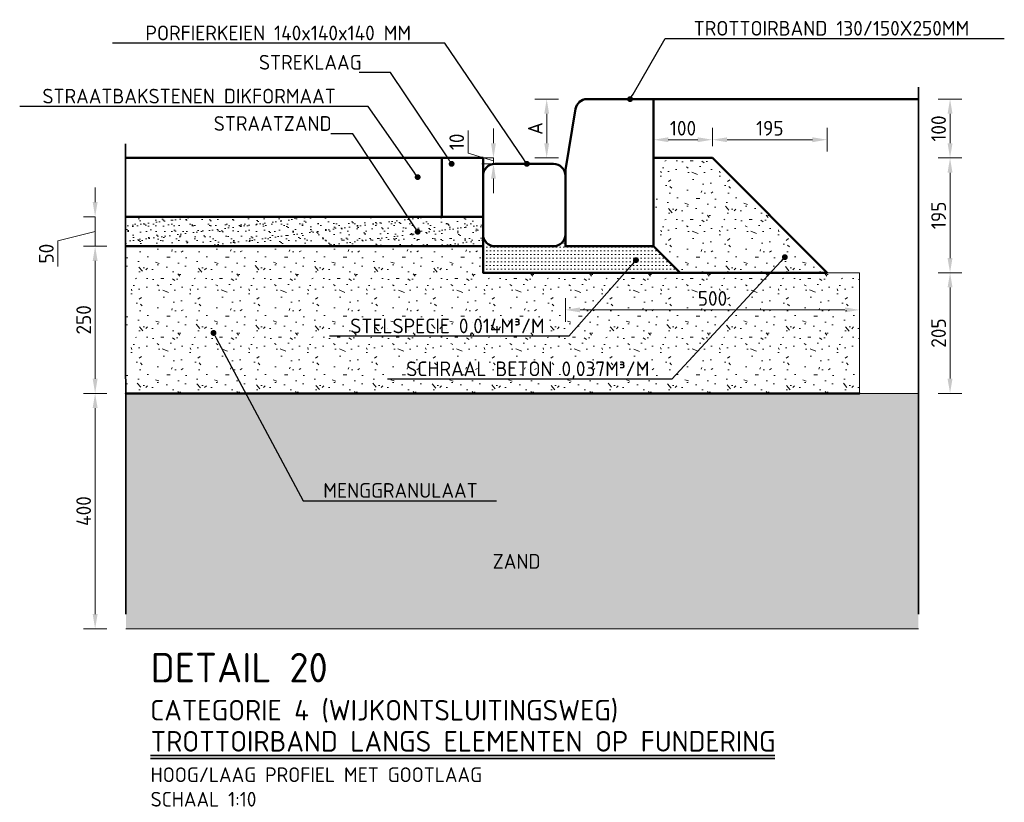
# Model space of a CAD drawing. Header units: metres. Extents: x 92403 to 95147, y 464428 to 465602.
# Tile 228 of 256: x 92594.41 to 92596.08, y 465103.98 to 465105.31. Entities that reach past the tile are written whole.
import ezdxf
from ezdxf import colors
from ezdxf.entities.mleader import LeaderData, LeaderLine
from ezdxf.math import Vec2, Vec3

# ---------------------------------------------------------------- set-up
doc = ezdxf.new("R2010")
doc.units = ezdxf.units.M
doc.linetypes.add('AL-PROJECT', pattern=[18, 12, -3, 0, -3])
doc.layers.get('0').update_dxf_attribs({"linetype": 'CONTINUOUS'})
doc.layers.get('Defpoints').update_dxf_attribs({"linetype": 'CONTINUOUS'})
for name, color, linetype, lineweight in [('N-WE-GW-GROND_ZAND-AD', 7, 'CONTINUOUS', 18), ('N-WE-GW-GROND_ZAND_CUNETZAND-AD-10', 7, 'CONTINUOUS', 18), ('N-WE-GW-GROND_ZAND_CUNETZAND-WERK-T25', 7, 'CONTINUOUS', 25), ('N-WE-VH-KANTOPSLUITING_TROTTOIRBAND_130 150-GD', 210, 'CONTINUOUS', 50), ('N-WE-VH-VERHARDING_ASFALT-GD', 252, 'CONTINUOUS', 50), ('N-WE-VH-VERHARDING_ASFALT-T25', 7, 'CONTINUOUS', 25), ('N-WE-VH-VERHARDING_BETON-AD-10', 252, 'CONTINUOUS', 18), ('N-WE-VH-VERHARDING_BETON_SCHRAAL-GD', 252, 'CONTINUOUS', 50), ('N-WE-VH-VERHARDING_BETON_SCHRAAL-T25', 7, 'CONTINUOUS', 25), ('N-WE-VH-VERHARDING_FUNDERING-AD-10', 252, 'CONTINUOUS', 18), ('N-WE-VH-VERHARDING_NATUURSTEEN-GD', 252, 'CONTINUOUS', 50), ('N-WE-VH-VERHARDING_TEGEL-GD', 252, 'CONTINUOUS', 50), ('N-XX-GW-GROND_ZAND_FUNDERINGSZAND-AD-10', 7, 'CONTINUOUS', 18), ('X-XX-AL-PROJECTGRENS-G', 7, 'AL-PROJECT', 35), ('X-XX-AL-TEKENBLAD_TITELBLOK-T25', 7, 'CONTINUOUS', 25), ('X-XX-AL-TEKENBLAD_TITELBLOK-T35', 50, 'CONTINUOUS', 35), ('X-XX-AL-TEKENBLAD_TITELBLOK-T50', 130, 'CONTINUOUS', 50), ('X-XX-AL-VERWIJZING_DETAIL-M', 7, 'CONTINUOUS', 18)]:
    doc.layers.add(name, color=color, linetype=linetype, lineweight=lineweight)
doc.styles.add('NLCS-ISO-ANNOTATIVE-T25', font='NLCS-ISO.ttf', dxfattribs={"height": 2.5})
doc.styles.add('NLCS-ISO-M10-T25', font='NLCS-ISO.ttf', dxfattribs={"height": 0.025})
doc.styles.add('NLCS-ISO-M10-T35', font='NLCS-ISO.ttf', dxfattribs={"height": 0.035})
doc.styles.add('NLCS-ISO-M10-T50', font='NLCS-ISO.ttf', dxfattribs={"height": 0.05})
doc.dimstyles.new('NLCS-M10-T25-PIJL_L2_H1', dxfattribs={"dimscale": 0.01, "dimtxt": 2.5, "dimasz": 2.5, "dimexe": 2, "dimexo": 2, "dimgap": 0.7, "dimtad": 1, "dimzin": 0, "dimdsep": 46, "dimtxsty": 'NLCS-ISO-M10-T25', "dimcen": 2.5, "dimdle": 2, "dimclrd": 256, "dimclre": 256, "dimclrt": 7, "dimadec": 1, "dimazin": 0, "dimtfac": 1, "dimtdec": 3, "dimtofl": 0, "dimtmove": 1, "dimatfit": 0, "dimfxl": 2, "dimfxlon": 1, "dimtfillclr": 256, "dimtolj": 1, "dimtzin": 0, "dimlwd": -1, "dimlwe": -1, "dimarcsym": 0})
pattern_1 = [(0, (2985.47447, 6084.55283), (0, 0.1), [0, -0.1]), (0, (2985.47547, 6084.51783), (0, 0.1), [0, -0.1]), (0, (2985.47847, 6084.57183), (0, 0.1), [0, -0.1]), (338.1986, (2985.426468, 6084.540832), (0.3000000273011, -0.0999999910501), [0.0107703, -0.5277462]), (216.8699, (2985.436468, 6084.536832), (0.29999999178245, 0.2000000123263), [0.005, -0.495]), (130.6013, (2985.432468, 6084.533832), (0.5000000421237, -0.59999990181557), [0.0092195, -0.9127349]), (206.5651, (2985.39947, 6084.52183), (-0.099999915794, -0.1000001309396), [0.0022361, -0.2213707]), (326.3099, (2985.397468, 6084.520832), (0.1999999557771, -0.1000001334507), [0.0036056, -0.3569496]), (108.4349, (2985.40047, 6084.518832), (-0.0999998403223, 0.2000000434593), [0.0031623, -0.3130655]), (225, (2985.46347, 6084.51183), (-2e-17, -0.100000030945), [0.0042426, -0.1371787]), (0, (2985.46047, 6084.50883), (0.1, 0.1), [0.006, -0.094]), (135, (2985.46647, 6084.50883), (-0.100000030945, 9e-18), [0.0042426, -0.1371787]), (251.5651, (2985.45147, 6084.575832), (0.0999998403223, 0.2000000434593), [0.0031623, -0.3130655]), (0, (2985.45047, 6084.57283), (0.1, 0.1), [0.005, -0.095]), (143.1301, (2985.455468, 6084.572832), (-0.29999999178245, 0.2000000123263), [0.005, -0.495]), (213.6901, (2985.398468, 6084.576832), (0.1999999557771, 0.1000001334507), [0.0036056, -0.3569496]), (341.5651, (2985.39547, 6084.574832), (-0.2000000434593, 0.0999998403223), [0.0063246, -0.3099032]), (126.8699, (2985.401468, 6084.572832), (0.2000000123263, -0.29999999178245), [0.005, -0.495]), (0, (2985.42747, 6084.57283), (0, 0.1), [0, -0.1]), (0, (2985.40047, 6084.54683), (0, 0.1), [0, -0.1]), (0, (2985.42847, 6084.50983), (0, 0.1), [0, -0.1]), (0, (2985.45547, 6084.54083), (0, 0.1), [0, -0.1]), (0, (2985.42647, 6084.55783), (0, 0.1), [0, -0.1]), (0, (2985.40447, 6084.56083), (0, 0.1), [0, -0.1]), (0, (2985.41347, 6084.55483), (0, 0.1), [0, -0.1]), (0, (2985.40947, 6084.53083), (0, 0.1), [0, -0.1]), (0, (2985.38547, 6084.53483), (0, 0.1), [0, -0.1]), (0, (2985.38647, 6084.55783), (0, 0.1), [0, -0.1]), (0, (2985.38347, 6084.57983), (0, 0.1), [0, -0.1]), (0, (2985.41447, 6084.58383), (0, 0.1), [0, -0.1]), (0, (2985.43647, 6084.58783), (0, 0.1), [0, -0.1]), (0, (2985.47147, 6084.58383), (0, 0.1), [0, -0.1]), (0, (2985.44747, 6084.55283), (0, 0.1), [0, -0.1]), (0, (2985.43747, 6084.57083), (0, 0.1), [0, -0.1]), (0, (2985.44547, 6084.52283), (0, 0.1), [0, -0.1]), (0, (2985.41547, 6084.51783), (0, 0.1), [0, -0.1]), (0, (2985.44547, 6084.49583), (0, 0.1), [0, -0.1]), (0, (2985.41247, 6084.50183), (0, 0.1), [0, -0.1]), (0, (2985.38047, 6084.49883), (0, 0.1), [0, -0.1]), (0, (2985.39247, 6084.49383), (0, 0.1), [0, -0.1]), (0, (2985.39347, 6084.50783), (0, 0.1), [0, -0.1]), (0, (2985.46047, 6084.49183), (0, 0.1), [0, -0.1]), (0, (2985.47247, 6084.53283), (0, 0.1), [0, -0.1]), (0, (2985.46747, 6084.56283), (0, 0.1), [0, -0.1]), (0, (2985.42147, 6084.49083), (0, 0.1), [0, -0.1])]

# ---------------------------------------------------------------- blocks, each defined once
blk = doc.blocks.new('*D801')
at = {"layer": 'Defpoints', "color": 0, "transparency": 16777216}
for p in [(92595.3065, 465105.1777), (92595.5153, 465105.1777), (92595.1982, 465105.0777)]:
    blk.add_point(p, dxfattribs=at)
at = {"layer": 'X-XX-AL-VERWIJZING_DETAIL-M', "transparency": 16777216}
for p, q in [((92595.3265, 465105.1777), (92595.2865, 465105.1777)), ((92595.3065, 465105.1027), (92595.3065, 465105.1527)), ((92595.2865, 465105.0777), (92595.3265, 465105.0777))]:
    blk.add_line(p, q, dxfattribs=at)
for points in [[(92595.3023, 465105.1527), (92595.3106, 465105.1527), (92595.3065, 465105.1777)], [(92595.3023, 465105.1027), (92595.3106, 465105.1027), (92595.3065, 465105.0777)]]:
    blk.add_solid(points, dxfattribs=at)
at = {"layer": 'X-XX-AL-VERWIJZING_DETAIL-M', "color": 7, "transparency": 16777216, "insert": (92595.287, 465105.1277), "char_height": 0.025, "attachment_point": 5, "rotation": 90, "style": 'NLCS-ISO-M10-T25'}
blk.add_mtext('\\A1;A', dxfattribs=at)
blk = doc.blocks.new('*D802')
at = {"layer": 'Defpoints', "color": 0, "transparency": 16777216}
for p in [(92595.9383, 465104.8827), (92595.9921, 465104.8827), (92595.9383, 465104.6777)]:
    blk.add_point(p, dxfattribs=at)
at = {"layer": 'X-XX-AL-VERWIJZING_DETAIL-M', "transparency": 16777216}
for p, q in [((92595.9721, 465104.8827), (92596.0121, 465104.8827)), ((92595.9921, 465104.7027), (92595.9921, 465104.8577)), ((92595.9721, 465104.6777), (92596.0121, 465104.6777))]:
    blk.add_line(p, q, dxfattribs=at)
for points in [[(92595.9879, 465104.8577), (92595.9963, 465104.8577), (92595.9921, 465104.8827)], [(92595.9879, 465104.7027), (92595.9963, 465104.7027), (92595.9921, 465104.6777)]]:
    blk.add_solid(points, dxfattribs=at)
at = {"layer": 'X-XX-AL-VERWIJZING_DETAIL-M', "color": 7, "transparency": 16777216, "insert": (92595.9726, 465104.7802), "char_height": 0.025, "attachment_point": 5, "rotation": 90, "style": 'NLCS-ISO-M10-T25'}
blk.add_mtext('\\A1;205', dxfattribs=at)
blk = doc.blocks.new('*D803')
at = {"layer": 'Defpoints', "color": 0, "transparency": 16777216}
for p in [(92595.5882, 465105.1087), (92595.4882, 465105.0777), (92595.5882, 465105.0777)]:
    blk.add_point(p, dxfattribs=at)
at = {"layer": 'X-XX-AL-VERWIJZING_DETAIL-M', "transparency": 16777216}
for p, q in [((92595.4882, 465105.0977), (92595.4882, 465105.1287)), ((92595.5882, 465105.0977), (92595.5882, 465105.1287)), ((92595.5132, 465105.1087), (92595.5632, 465105.1087))]:
    blk.add_line(p, q, dxfattribs=at)
for points in [[(92595.5132, 465105.1128), (92595.5132, 465105.1045), (92595.4882, 465105.1087)], [(92595.5632, 465105.1128), (92595.5632, 465105.1045), (92595.5882, 465105.1087)]]:
    blk.add_solid(points, dxfattribs=at)
at = {"layer": 'X-XX-AL-VERWIJZING_DETAIL-M', "color": 7, "transparency": 16777216, "insert": (92595.5382, 465105.1282), "char_height": 0.025, "attachment_point": 5, "style": 'NLCS-ISO-M10-T25'}
blk.add_mtext('\\A1;100', dxfattribs=at)
blk = doc.blocks.new('_Dot')
at = {"color": 0, "linetype": 'ByBlock', "lineweight": -2}
blk.add_line((-0.5, 0), (-1, 0), dxfattribs=at)
at = {"color": 0, "linetype": 'ByBlock', "const_width": 0.5}
blk.add_lwpolyline([(-0.25, 0, 1), (0.25, 0, 1)], format="xyb", close=True, dxfattribs=at)
blk = doc.blocks.new('*D578')
at = {"layer": 'Defpoints', "color": 0, "transparency": 16777216}
for p in [(92594.591, 465104.6777), (92594.5389, 465104.2777), (92594.5911, 465104.2777)]:
    blk.add_point(p, dxfattribs=at)
at = {"layer": 'X-XX-AL-VERWIJZING_DETAIL-M', "transparency": 16777216}
for p, q in [((92594.5589, 465104.6777), (92594.5189, 465104.6777)), ((92594.5389, 465104.6527), (92594.5389, 465104.3027)), ((92594.5589, 465104.2777), (92594.5189, 465104.2777))]:
    blk.add_line(p, q, dxfattribs=at)
for points in [[(92594.5347, 465104.6527), (92594.5431, 465104.6527), (92594.5389, 465104.6777)], [(92594.5347, 465104.3027), (92594.5431, 465104.3027), (92594.5389, 465104.2777)]]:
    blk.add_solid(points, dxfattribs=at)
at = {"layer": 'X-XX-AL-VERWIJZING_DETAIL-M', "color": 7, "transparency": 16777216, "insert": (92594.5194, 465104.4777), "char_height": 0.025, "attachment_point": 5, "rotation": 90, "style": 'NLCS-ISO-M10-T25'}
blk.add_mtext('\\A1;400', dxfattribs=at)
blk = doc.blocks.new('*D791')
at = {"layer": 'Defpoints', "color": 0, "transparency": 16777216}
for p in [(92595.5882, 465105.1087), (92595.7832, 465105.1087), (92595.7832, 465104.8827)]:
    blk.add_point(p, dxfattribs=at)
at = {"layer": 'X-XX-AL-VERWIJZING_DETAIL-M', "transparency": 16777216}
for p, q in [((92595.5882, 465105.1087), (92595.5882, 465105.1287)), ((92595.7832, 465105.0887), (92595.7832, 465105.1287)), ((92595.6132, 465105.1087), (92595.7582, 465105.1087))]:
    blk.add_line(p, q, dxfattribs=at)
for points in [[(92595.6132, 465105.1128), (92595.6132, 465105.1045), (92595.5882, 465105.1087)], [(92595.7582, 465105.1128), (92595.7582, 465105.1045), (92595.7832, 465105.1087)]]:
    blk.add_solid(points, dxfattribs=at)
at = {"layer": 'X-XX-AL-VERWIJZING_DETAIL-M', "color": 7, "transparency": 16777216, "insert": (92595.6857, 465105.1282), "char_height": 0.025, "attachment_point": 5, "style": 'NLCS-ISO-M10-T25'}
blk.add_mtext('\\A1;195', dxfattribs=at)
blk = doc.blocks.new('*D792')
at = {"layer": 'Defpoints', "color": 0, "transparency": 16777216}
for p in [(92594.5908, 465104.9277), (92594.5389, 465104.6775), (92594.591, 465104.6775)]:
    blk.add_point(p, dxfattribs=at)
at = {"layer": 'X-XX-AL-VERWIJZING_DETAIL-M', "transparency": 16777216}
for p, q in [((92594.5589, 465104.9277), (92594.5189, 465104.9277)), ((92594.5389, 465104.9027), (92594.5389, 465104.7025)), ((92594.5589, 465104.6775), (92594.5189, 465104.6775))]:
    blk.add_line(p, q, dxfattribs=at)
for points in [[(92594.5347, 465104.9027), (92594.5431, 465104.9027), (92594.5389, 465104.9277)], [(92594.5347, 465104.7025), (92594.5431, 465104.7025), (92594.5389, 465104.6775)]]:
    blk.add_solid(points, dxfattribs=at)
at = {"layer": 'X-XX-AL-VERWIJZING_DETAIL-M', "color": 7, "transparency": 16777216, "insert": (92594.5194, 465104.8026), "char_height": 0.025, "attachment_point": 5, "rotation": 90, "style": 'NLCS-ISO-M10-T25'}
blk.add_mtext('\\A1;250', dxfattribs=at)
blk = doc.blocks.new('*D793')
at = {"layer": 'Defpoints', "color": 0, "transparency": 16777216}
for p in [(92594.5389, 465104.9777), (92594.5389, 465104.9777), (92594.5389, 465104.9277)]:
    blk.add_point(p, dxfattribs=at)
at = {"layer": 'X-XX-AL-VERWIJZING_DETAIL-M', "transparency": 16777216}
for p, q in [((92594.5389, 465105.0027), (92594.5389, 465105.0277)), ((92594.5389, 465104.9777), (92594.5189, 465104.9777)), ((92594.5389, 465104.9277), (92594.5389, 465104.9777)), ((92594.5389, 465104.9527), (92594.4755, 465104.9371)), ((92594.4755, 465104.9371), (92594.4755, 465104.8931)), ((92594.5389, 465104.9277), (92594.5589, 465104.9277)), ((92594.5389, 465104.9027), (92594.5389, 465104.8777))]:
    blk.add_line(p, q, dxfattribs=at)
for points in [[(92594.5347, 465105.0027), (92594.5431, 465105.0027), (92594.5389, 465104.9777)], [(92594.5347, 465104.9027), (92594.5431, 465104.9027), (92594.5389, 465104.9277)]]:
    blk.add_solid(points, dxfattribs=at)
at = {"layer": 'X-XX-AL-VERWIJZING_DETAIL-M', "color": 7, "transparency": 16777216, "insert": (92594.456, 465104.9151), "char_height": 0.025, "attachment_point": 5, "rotation": 90, "style": 'NLCS-ISO-M10-T25'}
blk.add_mtext('\\A1;50', dxfattribs=at)
blk = doc.blocks.new('*D579')
at = {"layer": 'Defpoints', "color": 0, "transparency": 16777216}
for p in [(92595.216, 465105.0777), (92595.2185, 465105.0777), (92595.2185, 465105.0677)]:
    blk.add_point(p, dxfattribs=at)
at = {"layer": 'X-XX-AL-VERWIJZING_DETAIL-M', "transparency": 16777216}
for p, q in [((92595.173, 465105.0856), (92595.173, 465105.1246)), ((92595.216, 465105.1027), (92595.216, 465105.1277)), ((92595.216, 465105.0727), (92595.173, 465105.0856)), ((92595.216, 465105.0777), (92595.196, 465105.0777)), ((92595.216, 465105.0677), (92595.216, 465105.0777)), ((92595.216, 465105.0677), (92595.196, 465105.0677)), ((92595.216, 465105.0427), (92595.216, 465105.0177))]:
    blk.add_line(p, q, dxfattribs=at)
for points in [[(92595.2118, 465105.1027), (92595.2201, 465105.1027), (92595.216, 465105.0777)], [(92595.2118, 465105.0427), (92595.2201, 465105.0427), (92595.216, 465105.0677)]]:
    blk.add_solid(points, dxfattribs=at)
at = {"layer": 'X-XX-AL-VERWIJZING_DETAIL-M', "color": 7, "transparency": 16777216, "insert": (92595.1535, 465105.1051), "char_height": 0.025, "attachment_point": 5, "rotation": 90, "style": 'NLCS-ISO-M10-T25'}
blk.add_mtext('\\A1;10', dxfattribs=at)
blk = doc.blocks.new('*D742')
at = {"layer": 'Defpoints', "color": 0, "transparency": 16777216}
for p in [(92595.3382, 465104.9277), (92595.8383, 465104.8195), (92595.8383, 465104.7827)]:
    blk.add_point(p, dxfattribs=at)
at = {"layer": 'X-XX-AL-VERWIJZING_DETAIL-M', "transparency": 16777216}
for p, q in [((92595.3382, 465104.8395), (92595.3382, 465104.7995)), ((92595.8383, 465104.8027), (92595.8383, 465104.8395)), ((92595.3632, 465104.8195), (92595.8133, 465104.8195))]:
    blk.add_line(p, q, dxfattribs=at)
for points in [[(92595.3632, 465104.8237), (92595.3632, 465104.8154), (92595.3382, 465104.8195)], [(92595.8133, 465104.8237), (92595.8133, 465104.8154), (92595.8383, 465104.8195)]]:
    blk.add_solid(points, dxfattribs=at)
at = {"layer": 'X-XX-AL-VERWIJZING_DETAIL-M', "color": 7, "transparency": 16777216, "insert": (92595.5883, 465104.839), "char_height": 0.025, "attachment_point": 5, "style": 'NLCS-ISO-M10-T25'}
blk.add_mtext('\\A1;500', dxfattribs=at)
blk = doc.blocks.new('*D855')
at = {"layer": 'Defpoints', "color": 0, "transparency": 16777216}
for p in [(92595.5882, 465105.0777), (92595.9921, 465105.0777), (92595.8383, 465104.8827)]:
    blk.add_point(p, dxfattribs=at)
at = {"layer": 'X-XX-AL-VERWIJZING_DETAIL-M', "transparency": 16777216}
for p, q in [((92595.9721, 465105.0777), (92596.0121, 465105.0777)), ((92595.9921, 465104.9077), (92595.9921, 465105.0527)), ((92595.9721, 465104.8827), (92596.0121, 465104.8827))]:
    blk.add_line(p, q, dxfattribs=at)
for points in [[(92595.9879, 465105.0527), (92595.9963, 465105.0527), (92595.9921, 465105.0777)], [(92595.9879, 465104.9077), (92595.9963, 465104.9077), (92595.9921, 465104.8827)]]:
    blk.add_solid(points, dxfattribs=at)
at = {"layer": 'X-XX-AL-VERWIJZING_DETAIL-M', "color": 7, "transparency": 16777216, "insert": (92595.9726, 465104.9802), "char_height": 0.025, "attachment_point": 5, "rotation": 90, "style": 'NLCS-ISO-M10-T25'}
blk.add_mtext('\\A1;195', dxfattribs=at)
blk = doc.blocks.new('*D856')
at = {"layer": 'Defpoints', "color": 0, "transparency": 16777216}
for p in [(92595.4882, 465105.1777), (92595.9921, 465105.1777), (92595.5882, 465105.0777)]:
    blk.add_point(p, dxfattribs=at)
at = {"layer": 'X-XX-AL-VERWIJZING_DETAIL-M', "transparency": 16777216}
for p, q in [((92595.9721, 465105.1777), (92596.0121, 465105.1777)), ((92595.9921, 465105.1027), (92595.9921, 465105.1527)), ((92595.9721, 465105.0777), (92596.0121, 465105.0777))]:
    blk.add_line(p, q, dxfattribs=at)
for points in [[(92595.9879, 465105.1527), (92595.9963, 465105.1527), (92595.9921, 465105.1777)], [(92595.9879, 465105.1027), (92595.9963, 465105.1027), (92595.9921, 465105.0777)]]:
    blk.add_solid(points, dxfattribs=at)
at = {"layer": 'X-XX-AL-VERWIJZING_DETAIL-M', "color": 7, "transparency": 16777216, "insert": (92595.9726, 465105.1277), "char_height": 0.025, "attachment_point": 5, "rotation": 90, "style": 'NLCS-ISO-M10-T25'}
blk.add_mtext('\\A1;100', dxfattribs=at)

msp = doc.modelspace()

# ---------------------------------------------------------------- hatches: boundary and pattern name
at = {"layer": 'N-WE-GW-GROND_ZAND_CUNETZAND-AD-10'}
h = msp.add_hatch(dxfattribs=at)
h.set_pattern_fill('AGW-GROND_ZAND_CUNETZAND', color=256, scale=0.01, pattern_type=2)
h.set_pattern_definition([(0, (2985.3794685, 6084.438832), (0.00625, 0.00625), [0, -0.0125])])
h.paths.add_polyline_path([(92595.938253, 465104.677689), (92595.93831, 465104.277708), (92594.59145, 465104.27767), (92594.591035, 465104.67767), (92594.853286, 465104.677689)])
at = {"layer": 'N-WE-VH-VERHARDING_BETON-AD-10'}
h = msp.add_hatch(dxfattribs=at)
h.set_pattern_fill('AVH-BETON_SCHRAAL', color=256, scale=0.01, pattern_type=2)
h.set_pattern_definition(pattern_1)
h.paths.add_polyline_path([(92595.588221, 465105.077689), (92595.488221, 465105.077689), (92595.488221, 465104.927689), (92595.533221, 465104.882689), (92595.783221, 465104.882689), (92595.738161, 465104.927689)])
edge = h.paths.add_edge_path()
edge.add_arc((92595.487472, 465104.885404), 0.0025, 0, 360)
at = {"layer": 'N-WE-VH-VERHARDING_FUNDERING-AD-10'}
h = msp.add_hatch(dxfattribs=at)
h.set_pattern_fill('AVH-FUNDERING_ZANDCEMENTSTAB', color=256, scale=0.01, pattern_type=2)
h.set_pattern_definition([(0, (2985.3794685, 6084.488832), (0.03125, 0.00625), [0, -0.00625])])
edge = h.paths.add_edge_path()
edge.add_arc((92595.218471, 465104.947913), 0.02025, 180, 270, ccw=False)
edge.add_line((92595.198221, 465104.947913), (92595.198221, 465104.882689))
edge.add_line((92595.198221, 465104.882689), (92595.533221, 465104.882689))
edge.add_line((92595.533221, 465104.882689), (92595.488221, 465104.927689))
edge.add_line((92595.488221, 465104.927689), (92595.338221, 465104.927689))
edge.add_line((92595.338221, 465104.927689), (92595.338221, 465104.947906))
edge.add_arc((92595.317971, 465104.947913), 0.02025, 270, 359.979414, ccw=False)
edge.add_line((92595.317971, 465104.927663), (92595.268221, 465104.927663))
edge.add_line((92595.268221, 465104.927663), (92595.218471, 465104.927663))
h.paths.add_polyline_path([(92595.317971, 465104.927663), (92595.274673, 465104.927663), (92595.268221, 465104.927663)], flags=16)
h = msp.add_hatch(dxfattribs=at)
h.set_pattern_fill('AVH-FUNDERING_GRANULAAT', color=256, scale=0.01, pattern_type=2)
h.set_pattern_definition(pattern_1)
h.paths.add_polyline_path([(92594.590871, 465104.927689), (92595.053221, 465104.927689), (92595.198221, 465104.927689), (92595.198221, 465104.882689), (92595.83831, 465104.882689), (92595.838289, 465104.677609), (92594.591006, 465104.677689)])
at = {"layer": 'N-XX-GW-GROND_ZAND_FUNDERINGSZAND-AD-10'}
h = msp.add_hatch(dxfattribs=at)
h.set_pattern_fill('AGW-GROND_ZAND_FUNDERINGSZAND', color=256, scale=0.01, pattern_type=2)
h.set_pattern_definition([(37.5, (2985.379468, 6084.488832), (-0.0006299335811, 0.01926823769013), [0, -0.0152, 0, -0.017, 0, -0.01625]), (7.5, (2985.379468, 6084.488832), (0.0176977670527, 0.0282214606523), [0, -0.0082, 0, -0.0137, 0, -0.00525]), (327.5, (2985.367168, 6084.488832), (0.0311414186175, 5.659053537e-05), [0, -0.005, 0, -0.018, 0, -0.0235]), (317.5, (2985.367168, 6084.488832), (0.0300612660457, 0.0087767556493), [0, -0.0025, 0, -0.0118, 0, -0.0135])])
edge = h.paths.add_edge_path()
edge.add_line((92595.198221, 465104.977689), (92594.590775, 465104.977689))
edge.add_line((92594.590775, 465104.977689), (92594.590813, 465104.927689))
edge.add_line((92594.590813, 465104.927689), (92595.218471, 465104.927663))
edge.add_arc((92595.218471, 465104.947913), 0.02025, 180, 270.000029, ccw=False)
edge.add_line((92595.198221, 465104.947913), (92595.198221, 465104.977689))

# ---------------------------------------------------------------- linework, layer by layer
at = {"layer": 'N-WE-GW-GROND_ZAND-AD'}
for points in [[(92595.838281, 465104.677689), (92595.938281, 465104.677689)], [(92594.591064, 465104.277689), (92595.938281, 465104.277689)]]:
    msp.add_lwpolyline(points, dxfattribs=at)
at = {"layer": 'N-WE-VH-KANTOPSLUITING_TROTTOIRBAND_130 150-GD'}
msp.add_lwpolyline([(92595.338221, 465104.927689), (92595.338221, 465105.057689), (92595.355436, 465105.160977, -0.36662937), (92595.375164, 465105.177689), (92595.488221, 465105.177689), (92595.488221, 465104.927689)], format="xyb", close=True, dxfattribs=at)
at = {"layer": 'N-WE-VH-VERHARDING_ASFALT-GD'}
for points in [[(92594.590664, 465105.077689), (92595.198221, 465105.077689), (92595.198221, 465105.047439)], [(92595.128221, 465104.977689), (92595.128221, 465105.077689)], [(92595.198221, 465104.977689), (92594.590664, 465104.977689)], [(92594.590664, 465104.927689), (92595.198221, 465104.927689)]]:
    msp.add_lwpolyline(points, dxfattribs=at)
at = {"layer": 'N-WE-VH-VERHARDING_BETON_SCHRAAL-GD'}
for points in [[(92595.488221, 465105.077689), (92595.488221, 465104.927689), (92595.533221, 465104.882689), (92595.783221, 465104.882689), (92595.588221, 465105.077689), (92595.488221, 465105.077689)], [(92594.590991, 465104.677487), (92594.590991, 465104.677487), (92595.838281, 465104.677689), (92594.590991, 465104.677487), (92594.590991, 465104.677487)]]:
    msp.add_lwpolyline(points, dxfattribs=at)
msp.add_lwpolyline([(92595.198221, 465104.947913), (92595.198221, 465104.882689), (92595.533221, 465104.882689), (92595.488221, 465104.927689), (92595.338221, 465104.927689), (92595.338221, 465104.947766, -0.41207004), (92595.317971, 465104.927663), (92595.218471, 465104.927663, -0.41421356), (92595.198221, 465104.947913)], format="xyb", dxfattribs=at)
at = {"layer": 'N-WE-VH-VERHARDING_FUNDERING-AD-10', "flags": 128}
for points in [[(92595.783221, 465104.882689), (92595.838281, 465104.882689)], [(92595.838281, 465104.882689), (92595.838281, 465104.677689)]]:
    msp.add_lwpolyline(points, dxfattribs=at)
at = {"layer": 'N-WE-VH-VERHARDING_NATUURSTEEN-GD', "flags": 128}
msp.add_lwpolyline([(92595.317971, 465105.067689, -0.41421356), (92595.338221, 465105.047439), (92595.338221, 465104.947913, -0.41421356), (92595.317971, 465104.927663), (92595.218471, 465104.927663, -0.41421356), (92595.198221, 465104.947913), (92595.198221, 465105.047439, -0.41421356), (92595.218471, 465105.067689)], format="xyb", close=True, dxfattribs=at)
at = {"layer": 'N-WE-VH-VERHARDING_TEGEL-GD', "flags": 128}
msp.add_lwpolyline([(92595.938281, 465105.177689), (92595.488221, 465105.177689)], dxfattribs=at)
at = {"layer": 'X-XX-AL-PROJECTGRENS-G'}
for p, q in [((92595.938281, 465105.197901), (92595.938281, 465104.302689)), ((92594.590702, 465105.101541), (92594.591318, 465104.302689))]:
    msp.add_line(p, q, dxfattribs=at)
at = {"layer": 'X-XX-AL-TEKENBLAD_TITELBLOK-T35'}
for p, q in [((92594.633226, 465104.062136), (92595.694262, 465104.062136)), ((92594.633226, 465104.057136), (92595.694262, 465104.057136))]:
    msp.add_line(p, q, dxfattribs=at)

# ---------------------------------------------------------------- texts
at = {"layer": 'N-WE-GW-GROND_ZAND_CUNETZAND-WERK-T25', "insert": (92595.296014, 465104.379644), "char_height": 0.025, "width": 407.03643035, "attachment_point": 9, "style": 'NLCS-ISO-ANNOTATIVE-T25'}
msp.add_mtext('ZAND', dxfattribs=at)
at = {"layer": 'X-XX-AL-TEKENBLAD_TITELBLOK-T25', "insert": (92594.633226, 465103.975484), "char_height": 0.025, "attachment_point": 7, "style": 'NLCS-ISO-M10-T25'}
msp.add_mtext('HOOG/LAAG PROFIEL MET GOOTLAAG\\PSCHAAL 1:10', dxfattribs=at)
at = {"layer": 'X-XX-AL-TEKENBLAD_TITELBLOK-T35', "char_height": 0.035, "width": 1.298086, "attachment_point": 7, "style": 'NLCS-ISO-M10-T35'}
for s, insert in [('CATEGORIE 4 (WIJKONTSLUITINGSWEG)', (92594.632359, 465104.118369)), ('TROTTOIRBAND LANGS ELEMENTEN OP FUNDERING', (92594.633226, 465104.068911))]:
    msp.add_mtext(s, dxfattribs=dict(at, insert=insert))
at = {"layer": 'X-XX-AL-TEKENBLAD_TITELBLOK-T50', "insert": (92594.633226, 465104.186586), "char_height": 0.05, "width": 1.298086, "attachment_point": 7, "style": 'NLCS-ISO-M10-T50'}
msp.add_mtext('DETAIL 20', dxfattribs=at)

# ---------------------------------------------------------------- dimensions: what is measured, and where the dimension line sits
at = {"layer": 'X-XX-AL-VERWIJZING_DETAIL-M'}
dim = msp.add_linear_dim(base=(92595.306462, 465105.177689), p1=(92595.198221, 465105.077689), p2=(92595.515278, 465105.177689), angle=90, text='A', dimstyle='NLCS-M10-T25-PIJL_L2_H1', override={"dimdec": 0, "dimlfac": 1000}, dxfattribs=at)
dim.commit()
dim.dimension.update_dxf_attribs({"geometry": '*D801', "text_midpoint": (92595.286962, 465105.127689)})
for base, p1, p2, angle, picture, middle in [((92595.992088, 465105.177689), (92595.588221, 465105.077689), (92595.488221, 465105.177689), 90, '*D856', (92595.972588, 465105.127689)), ((92595.588221, 465105.108676), (92595.488221, 465105.077689), (92595.588221, 465105.077689), 180, '*D803', (92595.538221, 465105.128176)), ((92595.783221, 465105.108676), (92595.588221, 465105.108676), (92595.783221, 465104.882689), 180, '*D791', (92595.685721, 465105.128176)), ((92595.215976, 465105.077689), (92595.218471, 465105.067689), (92595.218471, 465105.077689), 90, '*D579', (92595.153476, 465105.092589)), ((92595.992088, 465105.077689), (92595.838281, 465104.882689), (92595.588221, 465105.077689), 90, '*D855', (92595.972588, 465104.980189)), ((92594.538903, 465104.677487), (92594.590836, 465104.927689), (92594.591014, 465104.677487), 90, '*D792', (92594.519403, 465104.802588)), ((92595.992088, 465104.882689), (92595.938281, 465104.677689), (92595.938281, 465104.882689), 90, '*D802', (92595.972588, 465104.780189)), ((92594.538903, 465104.277689), (92594.591006, 465104.677689), (92594.591064, 465104.277689), 90, '*D578', (92594.519403, 465104.477689))]:
    dim = msp.add_linear_dim(base=base, p1=p1, p2=p2, angle=angle, dimstyle='NLCS-M10-T25-PIJL_L2_H1', override={"dimdec": 0, "dimlfac": 1000}, dxfattribs=at)
    dim.commit()
    dim.dimension.update_dxf_attribs({"geometry": picture, "text_midpoint": middle})
dim = msp.add_linear_dim(base=(92594.538903, 465104.977689), p1=(92594.538903, 465104.927689), p2=(92594.538903, 465104.977689), angle=90, dimstyle='NLCS-M10-T25-PIJL_L2_H1', override={"dimdec": 0, "dimlfac": 1000}, dxfattribs=at)
dim.commit()
dim.dimension.update_dxf_attribs({"geometry": '*D793', "text_midpoint": (92594.475503, 465104.930084), "dimtype": 160})
dim = msp.add_linear_dim(base=(92595.838281, 465104.819547), p1=(92595.338221, 465104.927689), p2=(92595.838281, 465104.782689), dimstyle='NLCS-M10-T25-PIJL_L2_H1', override={"dimdec": 0, "dimlfac": 1000}, dxfattribs=at)
dim.commit()
dim.dimension.update_dxf_attribs({"geometry": '*D742', "text_midpoint": (92595.588251, 465104.839047)})

# ---------------------------------------------------------------- leaders
at = {"layer": 'N-WE-VH-VERHARDING_ASFALT-T25'}
ml = msp.add_multileader_mtext('Standard', dxfattribs=at)
ml.set_content('\\A1;PORFIERKEIEN 140x140x140 MM', color=7, style='NLCS-ISO-M10-T25')
ml.set_leader_properties(color=256, lineweight=-1)
ml.set_arrow_properties(name='DOT')
ml.build(insert=Vec2(0, 0))
ml.multileader.update_dxf_attribs({"text_left_attachment_type": 5, "text_right_attachment_type": 5, "dogleg_length": 0.025, "arrow_head_size": 0.01, "scale": 0.01})
ctx = ml.context
ctx.base_point, ctx.scale, ctx.char_height, ctx.arrow_head_size, ctx.landing_gap_size, ctx.plane_origin = Vec3(92594.615409, 465105.272555), 0.01, 0.025, 0.01, 0.009, Vec3(92595.272831, 465105.067689)
ctx.left_attachment, ctx.right_attachment = 5, 5
notes = []
notes.append((ctx, [(0, (1, 1, 0), (92595.133139, 465105.272555), (-1, 0), 0.03973, [(0, [(92595.272831, 465105.067689)], 0, [])])]))
ctx.mtext.insert, ctx.mtext.flow_direction = Vec3(92594.624409, 465105.302555), 5
ml = msp.add_multileader_mtext('Standard', dxfattribs=at)
ml.set_content('TROTTOIRBAND 130/150X250MM', color=7, style='NLCS-ISO-M10-T25')
ml.set_leader_properties(color=256, lineweight=-1)
ml.set_arrow_properties(name='DOT')
ml.build(insert=Vec2(0, 0))
ml.multileader.update_dxf_attribs({"text_left_attachment_type": 5, "text_right_attachment_type": 5, "dogleg_length": 3.972968, "arrow_head_size": 0.01, "scale": 0.01})
ctx = ml.context
ctx.base_point, ctx.scale, ctx.char_height, ctx.arrow_head_size, ctx.landing_gap_size, ctx.plane_origin = Vec3(92595.547329, 465105.280535), 0.01, 0.025, 0.01, 0.009, Vec3(92595.448221, 465105.177689)
ctx.left_attachment, ctx.right_attachment = 5, 5
notes.append((ctx, [(0, (1, 1, 0), (92595.507599, 465105.280535), (1, 0), 0.03973, [(0, [(92595.448221, 465105.177689)], 0, [])])]))
ctx.mtext.insert, ctx.mtext.flow_direction = Vec3(92595.556329, 465105.310535), 5
ml = msp.add_multileader_mtext('Standard', dxfattribs=at)
ml.set_content('\\A1;STREKLAAG', color=7, style='NLCS-ISO-M10-T25')
ml.set_leader_properties(color=256, lineweight=-1)
ml.set_arrow_properties(name='DOT')
ml.build(insert=Vec2(0, 0))
ml.multileader.update_dxf_attribs({"text_left_attachment_type": 5, "text_right_attachment_type": 5, "dogleg_length": 0.025, "arrow_head_size": 0.01, "scale": 0.01})
ctx = ml.context
ctx.base_point, ctx.scale, ctx.char_height, ctx.arrow_head_size, ctx.landing_gap_size, ctx.plane_origin = Vec3(92594.808391, 465105.222732), 0.01, 0.025, 0.01, 0.009, Vec3(92595.144892, 465105.067689)
ctx.left_attachment, ctx.right_attachment = 5, 5
notes.append((ctx, [(0, (1, 1, 0), (92595.04112, 465105.222732), (-1, 0), 0.03973, [(0, [(92595.144892, 465105.067689)], 0, [])])]))
ctx.mtext.insert, ctx.mtext.width, ctx.mtext.flow_direction = Vec3(92594.817391, 465105.252732), 0.47267854, 5
ml = msp.add_multileader_mtext('Standard', dxfattribs=at)
ml.set_content('\\A1;STRAATBAKSTENEN DIKFORMAAT', color=7, style='NLCS-ISO-M10-T25')
ml.set_leader_properties(color=256, lineweight=-1)
ml.set_arrow_properties(name='DOT')
ml.build(insert=Vec2(0, 0))
ml.multileader.update_dxf_attribs({"text_left_attachment_type": 5, "text_right_attachment_type": 5, "dogleg_length": 0.025, "arrow_head_size": 0.01, "scale": 0.01})
ctx = ml.context
ctx.base_point, ctx.scale, ctx.char_height, ctx.arrow_head_size, ctx.landing_gap_size, ctx.plane_origin = Vec3(92594.44032, 465105.165244), 0.01, 0.025, 0.01, 0.009, Vec3(92595.087129, 465105.045133)
ctx.left_attachment, ctx.right_attachment = 5, 5
notes.append((ctx, [(0, (1, 1, 0), (92595.003049, 465105.165244), (-1, 0), 0.03973, [(0, [(92595.087129, 465105.045133)], 0, [])])]))
ctx.mtext.insert, ctx.mtext.flow_direction = Vec3(92594.44932, 465105.195244), 5
ml = msp.add_multileader_mtext('Standard', dxfattribs=at)
ml.set_content('STRAATZAND', color=7, style='NLCS-ISO-M10-T25')
ml.set_leader_properties(color=256, lineweight=-1)
ml.set_arrow_properties(name='DOT')
ml.build(insert=Vec2(0, 0))
ml.multileader.update_dxf_attribs({"text_left_attachment_type": 5, "text_right_attachment_type": 5, "dogleg_length": 2.5, "arrow_head_size": 0.01, "scale": 0.01})
ctx = ml.context
ctx.base_point, ctx.scale, ctx.char_height, ctx.arrow_head_size, ctx.landing_gap_size, ctx.plane_origin = Vec3(92594.731556, 465105.11874), 0.01, 0.025, 0.01, 0.009, Vec3(92595.087129, 465104.928088)
ctx.left_attachment, ctx.right_attachment = 5, 5
notes.append((ctx, [(0, (1, 1, 0), (92594.977056, 465105.11874), (-1, 0), 0.025, [(0, [(92595.087129, 465104.952322)], 0, [])])]))
ctx.mtext.insert, ctx.mtext.width, ctx.mtext.flow_direction = Vec3(92594.740556, 465105.14874), 0.35831864, 5
at = {"layer": 'N-WE-VH-VERHARDING_BETON_SCHRAAL-T25'}
ml = msp.add_multileader_mtext('Standard', dxfattribs=at)
ml.set_content('\\A1;STELSPECIE 0,014M³/M', color=7, style='NLCS-ISO-M10-T25')
ml.set_leader_properties(color=256, lineweight=-1)
ml.set_arrow_properties(name='DOT')
ml.build(insert=Vec2(0, 0))
ml.multileader.update_dxf_attribs({"text_left_attachment_type": 5, "text_right_attachment_type": 5, "dogleg_length": 2.5, "arrow_head_size": 0.01, "scale": 0.01})
ctx = ml.context
ctx.base_point, ctx.scale, ctx.char_height, ctx.arrow_head_size, ctx.landing_gap_size, ctx.plane_origin = Vec3(92594.963578, 465104.774781), 0.01, 0.025, 0.01, 0.009, Vec3(92595.456139, 465104.893424)
ctx.left_attachment, ctx.right_attachment = 5, 5
notes.append((ctx, [(0, (1, 1, 0), (92595.344078, 465104.774781), (-1, 0), 0.025, [(0, [(92595.458234, 465104.904109)], 0, [])])]))
ctx.mtext.insert, ctx.mtext.flow_direction = Vec3(92594.972578, 465104.804781), 5
ml = msp.add_multileader_mtext('Standard', dxfattribs=at)
ml.set_content('\\A1;SCHRAAL BETON 0,037M³/M', color=7, style='NLCS-ISO-M10-T25')
ml.set_leader_properties(color=256, lineweight=-1)
ml.set_arrow_properties(name='DOT')
ml.build(insert=Vec2(0, 0))
ml.multileader.update_dxf_attribs({"text_left_attachment_type": 5, "text_right_attachment_type": 5, "dogleg_length": 2.5, "arrow_head_size": 0.01, "scale": 0.01})
ctx = ml.context
ctx.base_point, ctx.scale, ctx.char_height, ctx.arrow_head_size, ctx.landing_gap_size, ctx.plane_origin = Vec3(92595.058671, 465104.701925), 0.01, 0.025, 0.01, 0.009, Vec3(92595.631232, 465104.794858)
ctx.left_attachment, ctx.right_attachment = 5, 5
notes.append((ctx, [(0, (1, 1, 0), (92595.519171, 465104.701925), (-1, 0), 0.025, [(0, [(92595.711226, 465104.909113)], 0, [])])]))
ctx.mtext.insert, ctx.mtext.flow_direction = Vec3(92595.067671, 465104.731925), 5
ml = msp.add_multileader_mtext('Standard', dxfattribs=at)
ml.set_content('\\A1;MENGGRANULAAT', color=7, style='NLCS-ISO-M10-T25')
ml.set_leader_properties(color=256, lineweight=-1)
ml.set_arrow_properties(name='DOT')
ml.build(insert=Vec2(0, 0))
ml.multileader.update_dxf_attribs({"text_left_attachment_type": 5, "text_right_attachment_type": 5, "dogleg_length": 2.5, "arrow_head_size": 0.01, "scale": 0.01})
ctx = ml.context
ctx.base_point, ctx.scale, ctx.char_height, ctx.arrow_head_size, ctx.landing_gap_size, ctx.plane_origin = Vec3(92594.917781, 465104.495237), 0.01, 0.025, 0.01, 0.009, Vec3(92594.927214, 465104.784321)
ctx.left_attachment, ctx.right_attachment = 5, 5
notes.append((ctx, [(1, (1, 1, 0), (92594.892781, 465104.495237), (1, 0), 0.025, [(0, [(92594.74012, 465104.780386)], 0, [])])]))
ctx.mtext.insert, ctx.mtext.flow_direction = Vec3(92594.926781, 465104.525237), 5
for ctx, leaders in notes:
    for number, flags, end, landing, length, lines in leaders:
        leader = LeaderData()
        leader.index, (leader.has_last_leader_line, leader.has_dogleg_vector, leader.attachment_direction) = number, flags
        leader.last_leader_point, leader.dogleg_vector, leader.dogleg_length = Vec3(end), Vec3(landing), length
        for number, points, colour, breaks in lines:
            line = LeaderLine()
            line.index, line.vertices, line.color, line.breaks = number, Vec3.list(points), colors.encode_raw_color(colour), breaks
            leader.lines.append(line)
        ctx.leaders.append(leader)

doc.saveas('drawing.dxf')
